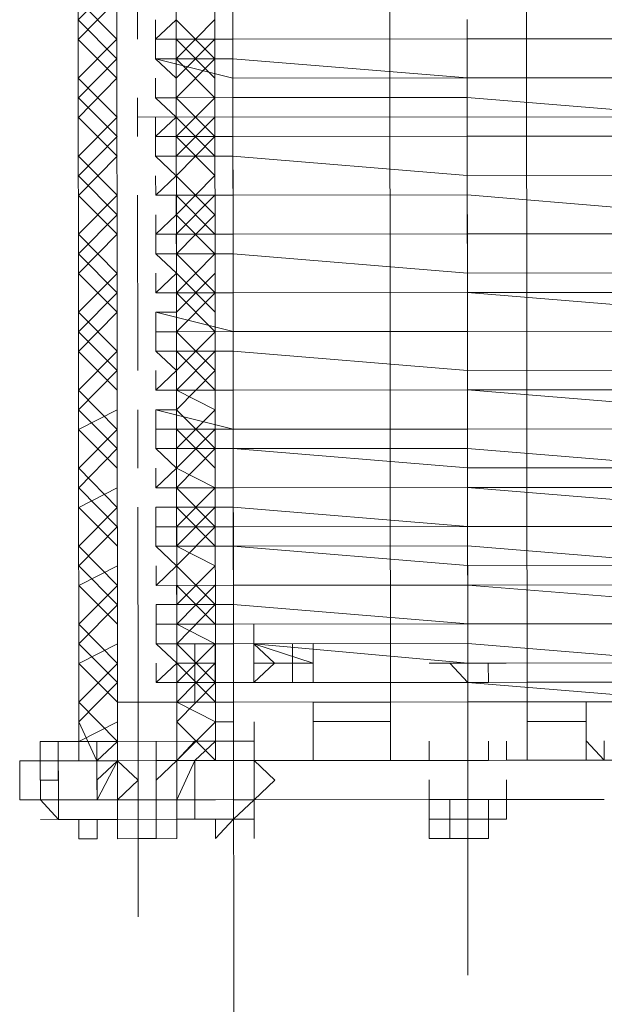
# Model space of a CAD drawing. Header units: inches. Extents: x -5850 to 5646, y 8947 to 13007.
# Tile 238 of 256: x -4098 to -4085, y 11299 to 11320. Entities that reach past the tile are written whole.
import ezdxf

# ---------------------------------------------------------------- set-up
doc = ezdxf.new("R2010")
doc.units = ezdxf.units.IN
doc.header["$MEASUREMENT"] = 0
doc.layers.add('at_Entity', color=7, linetype='Continuous')

msp = doc.modelspace()

# ---------------------------------------------------------------- linework, layer by layer
at = {"layer": 'at_Entity', "color": 7, "lineweight": 20}
for p, q in [((-4096.227, 11304.087), (-4096.252, 11331.964)), ((-4093.272, 11304.09), (-4093.297, 11331.966)), ((-4092.882, 11304.09), (-4092.907, 11331.967)), ((-4089.48, 11304.093), (-4089.505, 11331.97)), ((-4086.549, 11331.973), (-4086.525, 11304.096)), ((-4095.392, 11305.354), (-4095.415, 11331.117)), ((-4095.392, 11305.354), (-4095.415, 11331.117)), ((-4094.133, 11331.118), (-4094.11, 11305.355)), ((-4094.133, 11331.118), (-4094.11, 11305.355)), ((-4092.218, 10561.089), (-4092.903, 11328.164)), ((-4094.569, 11319.714), (-4094.569, 11320.138)), ((-4094.123, 11320.138), (-4094.569, 11319.714)), ((-4094.569, 11319.714), (-4092.896, 11319.715)), ((-4092.896, 11319.715), (-4094.569, 11319.714)), ((-4094.568, 11319.29), (-4094.569, 11319.714)), ((-4094.569, 11319.714), (-4094.122, 11319.714)), ((-4094.122, 11319.714), (-4094.122, 11319.291)), ((-4092.896, 11319.715), (-4087.821, 11319.72)), ((-4087.821, 11319.72), (-4092.896, 11319.715)), ((-4087.821, 11319.72), (-4082.747, 11319.724)), ((-4082.747, 11319.724), (-4087.821, 11319.72)), ((-4092.895, 11319.292), (-4094.568, 11319.29)), ((-4094.122, 11319.291), (-4094.568, 11319.29)), ((-4094.568, 11319.29), (-4092.895, 11318.873)), ((-4094.568, 11319.29), (-4094.122, 11318.872)), ((-4092.895, 11319.292), (-4087.82, 11318.878)), ((-4094.567, 11318.448), (-4094.568, 11318.872)), ((-4094.122, 11318.872), (-4094.121, 11318.448)), ((-4087.82, 11318.878), (-4092.895, 11318.873)), ((-4087.82, 11318.878), (-4082.746, 11318.882)), ((-4082.746, 11318.882), (-4087.82, 11318.878)), ((-4094.567, 11318.448), (-4092.894, 11318.45)), ((-4092.894, 11318.45), (-4094.567, 11318.448)), ((-4094.121, 11318.448), (-4094.567, 11318.448)), ((-4094.567, 11318.448), (-4094.121, 11318.025)), ((-4092.894, 11318.45), (-4087.82, 11318.454)), ((-4087.82, 11318.454), (-4092.894, 11318.45)), ((-4087.82, 11318.454), (-4082.745, 11318.035)), ((-4082.745, 11318.035), (-4087.82, 11318.454)), ((-4094.121, 11318.025), (-4094.567, 11317.606)), ((-4094.567, 11317.606), (-4094.567, 11318.024)), ((-4094.567, 11317.606), (-4092.894, 11317.608)), ((-4092.894, 11317.608), (-4094.567, 11317.606)), ((-4094.566, 11317.182), (-4094.567, 11317.606)), ((-4094.567, 11317.606), (-4094.121, 11317.606)), ((-4094.121, 11317.606), (-4094.12, 11317.183)), ((-4092.894, 11317.608), (-4087.819, 11317.612)), ((-4092.894, 11317.608), (-4087.819, 11317.612)), ((-4087.819, 11317.612), (-4082.745, 11317.617)), ((-4082.745, 11317.617), (-4087.819, 11317.612)), ((-4092.893, 11317.184), (-4094.566, 11317.182)), ((-4094.566, 11317.182), (-4092.893, 11317.184)), ((-4094.12, 11317.183), (-4094.566, 11317.182)), ((-4094.566, 11317.182), (-4094.12, 11316.759)), ((-4087.818, 11316.764), (-4092.893, 11317.184)), ((-4092.893, 11317.184), (-4087.818, 11316.764)), ((-4094.565, 11316.335), (-4094.566, 11316.758)), ((-4094.12, 11316.759), (-4094.565, 11316.335)), ((-4087.818, 11316.764), (-4082.744, 11316.769)), ((-4087.818, 11316.764), (-4082.744, 11316.769)), ((-4094.565, 11316.335), (-4092.893, 11316.336)), ((-4092.893, 11316.336), (-4094.565, 11316.335)), ((-4094.565, 11316.335), (-4094.119, 11316.335)), ((-4094.119, 11316.335), (-4094.119, 11315.911)), ((-4092.893, 11316.336), (-4087.818, 11316.341)), ((-4092.893, 11316.336), (-4087.818, 11316.341)), ((-4087.818, 11316.341), (-4082.743, 11315.921)), ((-4082.743, 11315.921), (-4087.818, 11316.341)), ((-4094.565, 11315.493), (-4094.565, 11315.911)), ((-4094.119, 11315.911), (-4094.565, 11315.493)), ((-4094.565, 11315.493), (-4092.892, 11315.494)), ((-4092.892, 11315.494), (-4094.565, 11315.493)), ((-4094.564, 11315.069), (-4094.565, 11315.493)), ((-4094.565, 11315.493), (-4094.119, 11315.493)), ((-4094.119, 11315.493), (-4094.118, 11315.069)), ((-4092.892, 11315.494), (-4087.817, 11315.499)), ((-4087.817, 11315.499), (-4092.892, 11315.494)), ((-4087.817, 11315.499), (-4082.743, 11315.503)), ((-4082.743, 11315.503), (-4087.817, 11315.499)), ((-4094.564, 11315.069), (-4092.891, 11315.07)), ((-4092.891, 11315.07), (-4094.564, 11315.069)), ((-4094.118, 11315.069), (-4094.564, 11315.069)), ((-4094.564, 11315.069), (-4094.118, 11314.645)), ((-4092.891, 11315.07), (-4087.817, 11314.651)), ((-4092.891, 11315.07), (-4087.817, 11314.651)), ((-4094.564, 11314.221), (-4094.564, 11314.645)), ((-4094.118, 11314.645), (-4094.564, 11314.221)), ((-4087.817, 11314.651), (-4082.742, 11314.656)), ((-4082.742, 11314.656), (-4087.817, 11314.651)), ((-4094.564, 11314.221), (-4092.891, 11314.223)), ((-4092.891, 11314.223), (-4094.564, 11314.221)), ((-4094.564, 11314.221), (-4094.117, 11314.222)), ((-4094.117, 11314.222), (-4094.117, 11313.803)), ((-4092.891, 11314.223), (-4087.816, 11314.227)), ((-4092.891, 11314.223), (-4087.816, 11314.227)), ((-4082.742, 11314.232), (-4087.816, 11314.227)), ((-4087.816, 11314.227), (-4082.741, 11313.813)), ((-4094.563, 11313.803), (-4092.89, 11313.381)), ((-4094.563, 11313.803), (-4094.563, 11313.379)), ((-4094.117, 11313.803), (-4094.563, 11313.803)), ((-4092.89, 11313.381), (-4094.563, 11313.379)), ((-4094.563, 11313.379), (-4094.117, 11313.38)), ((-4094.562, 11312.955), (-4094.563, 11313.379)), ((-4094.117, 11313.38), (-4094.116, 11312.956)), ((-4092.89, 11313.381), (-4087.815, 11313.385)), ((-4092.89, 11313.381), (-4087.815, 11313.385)), ((-4087.815, 11313.385), (-4082.741, 11313.39)), ((-4082.741, 11313.39), (-4087.815, 11313.385)), ((-4094.562, 11312.955), (-4092.89, 11312.957)), ((-4092.89, 11312.957), (-4094.562, 11312.955)), ((-4094.116, 11312.956), (-4094.562, 11312.955)), ((-4094.562, 11312.955), (-4094.116, 11312.537)), ((-4092.89, 11312.957), (-4087.815, 11312.543)), ((-4092.89, 11312.957), (-4087.815, 11312.543)), ((-4094.562, 11312.113), (-4094.562, 11312.537)), ((-4094.116, 11312.537), (-4094.562, 11312.113)), ((-4087.815, 11312.543), (-4082.74, 11312.548)), ((-4082.74, 11312.548), (-4087.815, 11312.543)), ((-4094.562, 11312.113), (-4092.889, 11312.115)), ((-4092.889, 11312.115), (-4094.562, 11312.113)), ((-4094.562, 11312.113), (-4094.116, 11312.114)), ((-4094.116, 11312.114), (-4094.115, 11311.69)), ((-4092.889, 11312.115), (-4087.814, 11312.119)), ((-4092.889, 11312.115), (-4087.814, 11312.119)), ((-4082.74, 11312.124), (-4087.814, 11312.119)), ((-4087.814, 11312.119), (-4082.739, 11311.7)), ((-4094.115, 11311.69), (-4094.561, 11311.689)), ((-4094.561, 11311.689), (-4092.888, 11311.267)), ((-4094.561, 11311.689), (-4094.561, 11311.266)), ((-4092.888, 11311.267), (-4094.561, 11311.266)), ((-4094.561, 11310.847), (-4094.561, 11311.266)), ((-4094.561, 11311.266), (-4094.115, 11311.266)), ((-4094.115, 11311.266), (-4094.114, 11310.848)), ((-4092.888, 11311.267), (-4087.814, 11311.272)), ((-4092.888, 11311.267), (-4087.814, 11311.272)), ((-4087.814, 11311.272), (-4082.739, 11311.276)), ((-4082.739, 11311.276), (-4087.814, 11311.272)), ((-4094.561, 11310.847), (-4092.888, 11310.849)), ((-4092.888, 11310.849), (-4094.561, 11310.847)), ((-4094.114, 11310.848), (-4094.561, 11310.847)), ((-4094.561, 11310.847), (-4094.114, 11310.424)), ((-4092.888, 11310.849), (-4087.813, 11310.853)), ((-4092.888, 11310.849), (-4087.813, 11310.43)), ((-4087.813, 11310.853), (-4082.738, 11310.434)), ((-4082.738, 11310.434), (-4087.813, 11310.43)), ((-4094.56, 11310), (-4094.56, 11310.424)), ((-4094.114, 11310.424), (-4094.56, 11310)), ((-4082.738, 11310.01), (-4087.812, 11310.006)), ((-4094.56, 11310), (-4092.887, 11310.001)), ((-4092.887, 11310.001), (-4094.56, 11310)), ((-4094.56, 11310), (-4094.114, 11310)), ((-4094.114, 11310), (-4094.113, 11309.576)), ((-4092.887, 11310.001), (-4087.812, 11310.006)), ((-4092.887, 11310.001), (-4087.812, 11310.006)), ((-4087.812, 11310.006), (-4082.737, 11309.587)), ((-4094.559, 11309.576), (-4092.887, 11309.578)), ((-4094.559, 11309.576), (-4094.559, 11309.152)), ((-4094.113, 11309.576), (-4094.559, 11309.576)), ((-4092.887, 11309.578), (-4087.812, 11309.158)), ((-4094.559, 11309.152), (-4092.886, 11309.154)), ((-4087.812, 11309.158), (-4092.886, 11309.154)), ((-4087.812, 11309.158), (-4082.737, 11309.163)), ((-4082.737, 11309.163), (-4087.812, 11309.158)), ((-4094.559, 11309.152), (-4094.113, 11309.153)), ((-4094.559, 11308.734), (-4094.559, 11309.152)), ((-4094.113, 11309.153), (-4094.113, 11308.734)), ((-4094.559, 11308.734), (-4092.886, 11308.735)), ((-4092.886, 11308.735), (-4094.559, 11308.734)), ((-4094.113, 11308.734), (-4094.559, 11308.734)), ((-4094.559, 11308.734), (-4094.112, 11308.311)), ((-4087.811, 11308.74), (-4092.886, 11308.735)), ((-4092.886, 11308.735), (-4087.811, 11308.316)), ((-4087.811, 11308.74), (-4082.736, 11308.321)), ((-4094.112, 11308.311), (-4094.558, 11307.886)), ((-4094.558, 11307.886), (-4094.558, 11308.31)), ((-4082.736, 11308.321), (-4087.811, 11308.316)), ((-4094.558, 11307.886), (-4092.885, 11307.888)), ((-4092.885, 11307.888), (-4094.558, 11307.886)), ((-4094.558, 11307.886), (-4094.112, 11307.887)), ((-4094.112, 11307.887), (-4094.111, 11307.469)), ((-4092.885, 11307.888), (-4087.81, 11307.892)), ((-4087.81, 11307.892), (-4092.885, 11307.888)), ((-4082.736, 11307.897), (-4087.81, 11307.892)), ((-4087.81, 11307.892), (-4082.736, 11307.479)), ((-4094.558, 11307.468), (-4092.885, 11307.47)), ((-4094.111, 11307.469), (-4094.558, 11307.468)), ((-4094.558, 11307.468), (-4094.557, 11307.044)), ((-4092.885, 11307.47), (-4087.81, 11307.05)), ((-4094.557, 11307.044), (-4092.884, 11307.046)), ((-4094.557, 11307.044), (-4094.111, 11307.045)), ((-4094.557, 11306.621), (-4094.557, 11307.044)), ((-4094.111, 11307.045), (-4094.111, 11306.621)), ((-4092.884, 11307.046), (-4087.81, 11307.05)), ((-4087.81, 11307.05), (-4082.735, 11307.055)), ((-4082.735, 11307.055), (-4087.81, 11307.05)), ((-4094.557, 11306.621), (-4092.884, 11306.622)), ((-4094.557, 11306.621), (-4093.72, 11306.621)), ((-4094.111, 11306.621), (-4094.557, 11306.621)), ((-4094.557, 11306.621), (-4094.11, 11306.197)), ((-4093.72, 11306.621), (-4093.274, 11306.622)), ((-4093.72, 11306.197), (-4093.72, 11306.621)), ((-4092.884, 11306.622), (-4093.274, 11306.622)), ((-4093.274, 11306.622), (-4093.274, 11306.198)), ((-4092.884, 11306.622), (-4087.809, 11306.627)), ((-4091.155, 11306.624), (-4092.884, 11306.622)), ((-4091.155, 11306.2), (-4092.438, 11306.622)), ((-4092.438, 11306.622), (-4087.809, 11306.203)), ((-4092.437, 11306.199), (-4092.438, 11306.622)), ((-4092.437, 11306.199), (-4092.438, 11306.622)), ((-4092.437, 11306.199), (-4092.438, 11306.622)), ((-4091.601, 11306.623), (-4091.601, 11305.781)), ((-4091.155, 11306.2), (-4091.155, 11306.624)), ((-4091.155, 11306.2), (-4091.155, 11306.624)), ((-4091.155, 11306.2), (-4091.155, 11306.624)), ((-4091.155, 11306.624), (-4091.154, 11305.782)), ((-4091.155, 11306.2), (-4091.155, 11306.624)), ((-4091.155, 11306.2), (-4091.155, 11306.624)), ((-4091.155, 11306.2), (-4091.155, 11306.624)), ((-4087.809, 11306.627), (-4082.734, 11306.207)), ((-4094.556, 11305.778), (-4094.556, 11306.197)), ((-4094.11, 11306.197), (-4094.556, 11305.778)), ((-4093.72, 11306.197), (-4093.719, 11305.355)), ((-4093.72, 11306.197), (-4093.72, 11305.779)), ((-4093.273, 11305.356), (-4093.274, 11306.198)), ((-4093.273, 11305.78), (-4093.274, 11306.198)), ((-4092.437, 11306.199), (-4091.991, 11306.199)), ((-4091.991, 11306.199), (-4092.437, 11305.78)), ((-4092.437, 11305.78), (-4092.437, 11306.199)), ((-4092.437, 11305.78), (-4092.437, 11306.199)), ((-4091.601, 11306.199), (-4091.601, 11305.781)), ((-4091.155, 11306.2), (-4091.154, 11305.782)), ((-4088.199, 11306.202), (-4087.809, 11306.203)), ((-4087.809, 11305.785), (-4088.199, 11306.202)), ((-4082.734, 11306.207), (-4087.809, 11306.203)), ((-4087.809, 11306.203), (-4087.363, 11306.203)), ((-4087.363, 11306.203), (-4087.362, 11305.785)), ((-4095.392, 11305.354), (-4095.393, 11305.778)), ((-4095.392, 11305.354), (-4095.393, 11305.778)), ((-4095.392, 11305.354), (-4095.393, 11305.778)), ((-4095.392, 11305.354), (-4095.393, 11305.778)), ((-4092.883, 11305.78), (-4094.556, 11305.778)), ((-4094.556, 11305.778), (-4093.72, 11305.779)), ((-4094.556, 11305.778), (-4094.11, 11305.779)), ((-4094.11, 11305.355), (-4094.11, 11305.779)), ((-4094.11, 11305.355), (-4094.11, 11305.779)), ((-4094.11, 11305.355), (-4094.11, 11305.779)), ((-4094.11, 11305.355), (-4094.11, 11305.779)), ((-4094.11, 11305.355), (-4094.11, 11305.779)), ((-4094.11, 11305.355), (-4094.11, 11305.779)), ((-4094.11, 11305.355), (-4094.11, 11305.779)), ((-4094.11, 11305.779), (-4094.11, 11305.355)), ((-4093.72, 11305.779), (-4093.273, 11305.78)), ((-4093.719, 11305.355), (-4093.72, 11305.779)), ((-4093.273, 11305.78), (-4093.273, 11305.356)), ((-4093.273, 11305.78), (-4092.883, 11305.78)), ((-4092.883, 11305.78), (-4087.809, 11305.785)), ((-4087.809, 11305.785), (-4092.883, 11305.78)), ((-4092.883, 11305.356), (-4092.883, 11305.78)), ((-4091.154, 11305.782), (-4092.437, 11305.78)), ((-4092.437, 11305.78), (-4091.154, 11305.782)), ((-4087.809, 11305.785), (-4086.526, 11305.786)), ((-4087.809, 11305.785), (-4082.734, 11305.365)), ((-4087.362, 11305.785), (-4087.809, 11305.785)), ((-4086.526, 11305.786), (-4082.734, 11305.789)), ((-4095.392, 11305.354), (-4094.11, 11305.355)), ((-4094.11, 11305.355), (-4095.392, 11305.354)), ((-4095.391, 11304.506), (-4095.392, 11305.354)), ((-4095.391, 11304.506), (-4095.392, 11305.354)), ((-4094.11, 11305.355), (-4092.883, 11305.356)), ((-4094.109, 11304.507), (-4094.11, 11305.355)), ((-4094.109, 11304.507), (-4094.11, 11305.355)), ((-4092.883, 11305.356), (-4087.808, 11305.361)), ((-4092.882, 11304.09), (-4092.883, 11305.356)), ((-4091.154, 11305.358), (-4089.481, 11305.359)), ((-4091.153, 11304.092), (-4091.154, 11305.358)), ((-4087.808, 11305.361), (-4082.734, 11305.365)), ((-4085.243, 11305.363), (-4086.526, 11305.362)), ((-4096.228, 11304.506), (-4096.228, 11304.929)), ((-4096.228, 11304.929), (-4096.228, 11304.506)), ((-4095.391, 11304.506), (-4095.392, 11304.93)), ((-4092.882, 11304.932), (-4093.273, 11304.932)), ((-4092.882, 11304.509), (-4092.882, 11304.932)), ((-4091.154, 11304.934), (-4089.481, 11304.935)), ((-4085.243, 11304.939), (-4086.525, 11304.938)), ((-4097.064, 11304.087), (-4097.064, 11304.505)), ((-4097.064, 11304.505), (-4096.674, 11304.505)), ((-4096.674, 11304.505), (-4096.228, 11304.506)), ((-4096.228, 11304.506), (-4096.674, 11304.505)), ((-4096.674, 11304.087), (-4096.674, 11304.505)), ((-4096.674, 11304.087), (-4096.674, 11304.505)), ((-4096.673, 11303.239), (-4096.674, 11304.505)), ((-4096.674, 11304.087), (-4096.674, 11304.505)), ((-4096.674, 11304.087), (-4096.674, 11304.505)), ((-4095.391, 11304.088), (-4095.391, 11304.506)), ((-4095.391, 11304.506), (-4095.391, 11304.088)), ((-4095.391, 11304.088), (-4095.391, 11304.506)), ((-4095.391, 11304.088), (-4095.391, 11304.506)), ((-4095.391, 11304.506), (-4095.391, 11304.088)), ((-4094.555, 11304.089), (-4094.555, 11304.507)), ((-4094.108, 11304.089), (-4094.109, 11304.507)), ((-4094.108, 11304.089), (-4094.109, 11304.507)), ((-4094.109, 11304.507), (-4094.108, 11304.089)), ((-4094.108, 11304.089), (-4094.109, 11304.507)), ((-4094.108, 11304.089), (-4094.109, 11304.507)), ((-4092.882, 11304.509), (-4093.272, 11304.508)), ((-4092.436, 11304.509), (-4092.882, 11304.509)), ((-4092.882, 11304.509), (-4092.882, 11304.09)), ((-4092.436, 11304.091), (-4092.436, 11304.509)), ((-4092.436, 11304.091), (-4092.436, 11304.509)), ((-4092.436, 11304.091), (-4092.436, 11304.509)), ((-4092.436, 11304.509), (-4092.436, 11304.091)), ((-4088.644, 11304.094), (-4088.644, 11304.512)), ((-4088.644, 11304.094), (-4088.644, 11304.512)), ((-4087.361, 11304.095), (-4087.361, 11304.513)), ((-4087.361, 11304.095), (-4087.361, 11304.513)), ((-4087.361, 11304.095), (-4087.361, 11304.513)), ((-4086.971, 11304.096), (-4086.971, 11304.514)), ((-4096.674, 11304.087), (-4097.51, 11304.086)), ((-4097.51, 11304.086), (-4097.509, 11303.239)), ((-4097.063, 11303.239), (-4097.064, 11304.087)), ((-4095.837, 11304.088), (-4096.674, 11304.087)), ((-4096.674, 11304.087), (-4096.673, 11303.663)), ((-4096.674, 11304.087), (-4096.673, 11303.239)), ((-4096.674, 11304.087), (-4096.673, 11303.239)), ((-4096.674, 11304.087), (-4096.673, 11303.239)), ((-4095.837, 11304.088), (-4096.227, 11304.087)), ((-4095.391, 11304.088), (-4095.837, 11304.088)), ((-4095.391, 11304.088), (-4095.837, 11304.088)), ((-4095.391, 11304.088), (-4095.837, 11304.088)), ((-4095.391, 11304.088), (-4094.555, 11304.089)), ((-4095.391, 11304.088), (-4095.39, 11303.24)), ((-4095.391, 11304.088), (-4095.39, 11303.24)), ((-4094.555, 11304.089), (-4094.554, 11303.241)), ((-4094.555, 11304.089), (-4094.554, 11303.241)), ((-4094.108, 11304.089), (-4094.555, 11304.089)), ((-4093.718, 11304.09), (-4094.108, 11304.089)), ((-4093.718, 11304.09), (-4094.108, 11304.089)), ((-4093.718, 11304.09), (-4094.108, 11304.089)), ((-4093.272, 11304.09), (-4093.718, 11304.09)), ((-4093.272, 11304.09), (-4093.718, 11304.09)), ((-4093.272, 11304.09), (-4088.197, 11304.094)), ((-4087.807, 11304.095), (-4092.882, 11304.09)), ((-4092.881, 11303.243), (-4092.882, 11304.09)), ((-4091.989, 11303.667), (-4092.436, 11304.091)), ((-4092.435, 11303.243), (-4092.436, 11304.091)), ((-4092.436, 11304.091), (-4092.435, 11303.243)), ((-4088.644, 11304.094), (-4091.153, 11304.092)), ((-4091.153, 11304.092), (-4089.034, 11304.094)), ((-4089.034, 11304.094), (-4089.48, 11304.093)), ((-4089.034, 11304.094), (-4086.971, 11304.096)), ((-4086.971, 11304.096), (-4089.034, 11304.094)), ((-4088.644, 11304.094), (-4087.361, 11304.095)), ((-4088.197, 11304.094), (-4084.852, 11304.097)), ((-4082.733, 11304.099), (-4087.807, 11304.095)), ((-4085.242, 11304.097), (-4087.361, 11304.095)), ((-4086.971, 11304.096), (-4087.361, 11304.095)), ((-4084.852, 11304.097), (-4086.971, 11304.096)), ((-4086.525, 11304.096), (-4086.971, 11304.096)), ((-4084.852, 11304.097), (-4082.286, 11304.1)), ((-4096.673, 11303.663), (-4097.064, 11303.663)), ((-4097.064, 11303.663), (-4096.673, 11303.663)), ((-4096.673, 11303.663), (-4096.673, 11303.239)), ((-4096.673, 11303.239), (-4096.673, 11303.663)), ((-4096.673, 11303.239), (-4096.673, 11303.663)), ((-4095.836, 11303.24), (-4095.837, 11303.664)), ((-4095.836, 11303.24), (-4095.837, 11303.664)), ((-4094.108, 11303.242), (-4094.108, 11303.665)), ((-4092.881, 11303.243), (-4092.881, 11303.667)), ((-4092.435, 11303.243), (-4091.989, 11303.667)), ((-4088.643, 11303.246), (-4088.643, 11303.67)), ((-4086.97, 11303.248), (-4086.97, 11303.672)), ((-4086.97, 11303.248), (-4086.97, 11303.672)), ((-4086.97, 11303.248), (-4086.97, 11303.672)), ((-4096.673, 11303.239), (-4097.509, 11303.239)), ((-4096.672, 11302.816), (-4097.063, 11303.239)), ((-4096.673, 11303.239), (-4095.836, 11303.24)), ((-4096.673, 11303.239), (-4096.672, 11302.816)), ((-4095.836, 11303.24), (-4094.554, 11303.241)), ((-4095.39, 11303.24), (-4095.836, 11303.24)), ((-4094.108, 11303.242), (-4095.39, 11303.24)), ((-4095.39, 11303.24), (-4095.39, 11302.817)), ((-4095.39, 11302.817), (-4095.39, 11303.24)), ((-4094.108, 11303.242), (-4094.554, 11303.241)), ((-4094.554, 11303.241), (-4094.553, 11302.817)), ((-4094.108, 11303.242), (-4094.107, 11302.818)), ((-4094.108, 11303.242), (-4093.717, 11303.242)), ((-4093.717, 11303.242), (-4094.108, 11303.242)), ((-4094.108, 11303.242), (-4094.107, 11302.818)), ((-4093.717, 11303.242), (-4093.717, 11302.818)), ((-4093.271, 11303.242), (-4093.717, 11303.242)), ((-4093.271, 11303.242), (-4088.643, 11303.246)), ((-4092.435, 11303.243), (-4092.881, 11303.243)), ((-4092.88, 11302.819), (-4092.435, 11303.243)), ((-4092.434, 11302.819), (-4092.435, 11303.243)), ((-4087.36, 11303.248), (-4088.643, 11303.246)), ((-4087.806, 11303.247), (-4088.643, 11303.246)), ((-4088.643, 11303.246), (-4087.806, 11303.247)), ((-4088.643, 11303.246), (-4088.642, 11302.404)), ((-4088.197, 11303.247), (-4088.196, 11302.823)), ((-4087.806, 11303.247), (-4086.97, 11303.248)), ((-4087.36, 11303.248), (-4087.806, 11303.247)), ((-4087.36, 11303.248), (-4087.36, 11302.824)), ((-4087.36, 11302.824), (-4087.36, 11303.248)), ((-4086.97, 11303.248), (-4087.36, 11303.248)), ((-4086.97, 11303.248), (-4087.36, 11303.248)), ((-4086.97, 11303.248), (-4084.851, 11303.25)), ((-4086.97, 11303.248), (-4086.969, 11302.824)), ((-4096.226, 11302.816), (-4096.672, 11302.816)), ((-4096.672, 11302.816), (-4096.226, 11302.816)), ((-4096.226, 11302.816), (-4095.39, 11302.817)), ((-4096.226, 11302.398), (-4096.226, 11302.816)), ((-4095.836, 11302.816), (-4095.39, 11302.817)), ((-4095.836, 11302.398), (-4095.836, 11302.816)), ((-4094.107, 11302.818), (-4095.39, 11302.817)), ((-4095.39, 11302.817), (-4095.39, 11302.398)), ((-4094.107, 11302.818), (-4093.271, 11302.819)), ((-4094.107, 11302.818), (-4094.107, 11302.4)), ((-4093.717, 11302.818), (-4093.271, 11302.819)), ((-4093.271, 11302.819), (-4093.27, 11302.4)), ((-4093.271, 11302.819), (-4092.88, 11302.819)), ((-4093.27, 11302.4), (-4092.88, 11302.819)), ((-4092.88, 11302.819), (-4092.434, 11302.819)), ((-4087.36, 11302.824), (-4088.642, 11302.823)), ((-4088.196, 11302.405), (-4088.196, 11302.823)), ((-4087.359, 11302.406), (-4087.36, 11302.824)), ((-4086.969, 11302.824), (-4087.36, 11302.824)), ((-4087.36, 11302.824), (-4087.359, 11302.406)), ((-4096.226, 11302.398), (-4095.836, 11302.398)), ((-4094.107, 11302.4), (-4095.39, 11302.398)), ((-4095.39, 11302.398), (-4094.943, 11302.399)), ((-4094.553, 11302.399), (-4095.39, 11302.398)), ((-4094.943, 11302.399), (-4094.553, 11302.399)), ((-4087.359, 11302.406), (-4088.642, 11302.404)), ((-4088.196, 11302.405), (-4087.806, 11302.405)), ((-4087.806, 11302.405), (-4087.359, 11302.406)), ((-4087.359, 11302.406), (-4087.806, 11302.405))]:
    msp.add_line(p, q, dxfattribs=at)
at = {"layer": 'at_Entity', "color": 3, "lineweight": 20}
for p, q in [((-4094.959, 11319.714), (-4094.962, 11323.517)), ((-4096.242, 11320.136), (-4095.406, 11320.979)), ((-4096.242, 11320.56), (-4095.405, 11319.713)), ((-4096.241, 11319.712), (-4095.406, 11320.561)), ((-4096.242, 11320.136), (-4095.405, 11319.289)), ((-4094.123, 11320.138), (-4093.286, 11319.291)), ((-4094.122, 11319.291), (-4093.286, 11320.139)), ((-4087.821, 11319.72), (-4087.821, 11320.144)), ((-4087.821, 11320.144), (-4087.821, 11319.72)), ((-4096.241, 11318.87), (-4095.405, 11319.713)), ((-4096.241, 11319.712), (-4095.404, 11318.871)), ((-4094.122, 11318.872), (-4093.286, 11319.715)), ((-4094.122, 11319.714), (-4093.285, 11318.873)), ((-4087.82, 11318.454), (-4087.821, 11319.72)), ((-4096.24, 11318.447), (-4095.405, 11319.289)), ((-4094.122, 11319.291), (-4093.285, 11318.449)), ((-4094.121, 11318.448), (-4093.286, 11319.291)), ((-4087.82, 11318.878), (-4087.821, 11319.296)), ((-4087.821, 11319.296), (-4087.82, 11318.454)), ((-4087.82, 11318.878), (-4087.821, 11319.296)), ((-4096.241, 11318.87), (-4095.403, 11318.024)), ((-4096.24, 11318.023), (-4095.404, 11318.871)), ((-4096.24, 11318.447), (-4095.403, 11317.605)), ((-4094.957, 11317.606), (-4094.958, 11318.448)), ((-4094.121, 11317.606), (-4093.285, 11318.449)), ((-4094.121, 11318.448), (-4093.284, 11317.607)), ((-4087.82, 11318.454), (-4087.819, 11317.612)), ((-4096.24, 11318.023), (-4095.403, 11317.182)), ((-4096.239, 11317.181), (-4095.403, 11318.024)), ((-4080.626, 11318.037), (-4094.957, 11318.024)), ((-4094.121, 11318.025), (-4093.284, 11317.183)), ((-4094.12, 11317.183), (-4093.284, 11318.025)), ((-4087.819, 11317.612), (-4087.82, 11318.03)), ((-4096.239, 11316.757), (-4095.403, 11317.605)), ((-4094.121, 11317.606), (-4093.283, 11316.76)), ((-4094.12, 11316.759), (-4093.284, 11317.607)), ((-4087.819, 11317.612), (-4087.818, 11316.764)), ((-4096.239, 11317.181), (-4095.402, 11316.334)), ((-4096.238, 11316.333), (-4095.403, 11317.182)), ((-4087.818, 11316.764), (-4087.819, 11317.188)), ((-4087.819, 11317.188), (-4087.815, 11313.385)), ((-4096.239, 11316.757), (-4095.402, 11315.91)), ((-4094.12, 11316.759), (-4093.283, 11315.912)), ((-4094.119, 11315.911), (-4093.283, 11316.76)), ((-4087.818, 11316.764), (-4087.818, 11316.341)), ((-4096.238, 11315.491), (-4095.402, 11316.334)), ((-4096.238, 11316.333), (-4095.401, 11315.492)), ((-4094.952, 11312.537), (-4094.956, 11316.334)), ((-4094.119, 11315.493), (-4093.283, 11316.336)), ((-4094.119, 11316.335), (-4093.282, 11315.494)), ((-4087.817, 11315.499), (-4087.818, 11316.341)), ((-4096.237, 11315.067), (-4095.402, 11315.91)), ((-4094.119, 11315.911), (-4093.282, 11315.07)), ((-4094.118, 11315.069), (-4093.283, 11315.912)), ((-4087.817, 11315.499), (-4087.818, 11315.917)), ((-4096.238, 11315.491), (-4095.4, 11314.644)), ((-4096.237, 11314.643), (-4095.401, 11315.492)), ((-4087.817, 11315.499), (-4087.817, 11314.651)), ((-4087.817, 11315.499), (-4087.817, 11315.075)), ((-4096.237, 11315.067), (-4095.4, 11314.22)), ((-4094.118, 11315.069), (-4093.281, 11314.222)), ((-4094.117, 11314.222), (-4093.282, 11315.07)), ((-4087.817, 11314.651), (-4087.817, 11315.075)), ((-4087.817, 11315.075), (-4087.817, 11314.651)), ((-4096.237, 11314.643), (-4095.4, 11313.802)), ((-4096.236, 11313.801), (-4095.4, 11314.644)), ((-4094.118, 11314.645), (-4093.281, 11313.804)), ((-4094.117, 11313.803), (-4093.281, 11314.646)), ((-4087.817, 11314.651), (-4087.816, 11314.227)), ((-4087.816, 11314.227), (-4087.817, 11314.651)), ((-4096.236, 11313.378), (-4095.4, 11314.22)), ((-4094.117, 11314.222), (-4093.28, 11313.38)), ((-4094.117, 11313.38), (-4093.281, 11314.222)), ((-4087.816, 11314.227), (-4087.815, 11313.385)), ((-4096.236, 11313.801), (-4095.399, 11312.955)), ((-4096.235, 11312.954), (-4095.4, 11313.802)), ((-4087.815, 11313.385), (-4087.816, 11313.809)), ((-4096.236, 11313.378), (-4095.399, 11312.536)), ((-4094.117, 11313.38), (-4093.28, 11312.538)), ((-4094.116, 11312.537), (-4093.28, 11313.38)), ((-4087.815, 11313.385), (-4087.815, 11312.961)), ((-4096.235, 11312.112), (-4095.399, 11312.955)), ((-4096.235, 11312.954), (-4095.398, 11312.113)), ((-4094.116, 11312.956), (-4093.279, 11312.114)), ((-4094.116, 11312.114), (-4093.28, 11312.956)), ((-4087.815, 11312.543), (-4087.815, 11312.961)), ((-4087.815, 11312.961), (-4087.815, 11312.543)), ((-4096.234, 11311.688), (-4095.399, 11312.536)), ((-4094.115, 11311.69), (-4093.28, 11312.538)), ((-4087.815, 11312.543), (-4087.814, 11312.119)), ((-4087.814, 11312.119), (-4087.815, 11312.543)), ((-4087.815, 11312.543), (-4087.814, 11311.272)), ((-4096.235, 11312.112), (-4095.397, 11311.265)), ((-4094.116, 11312.114), (-4093.279, 11311.691)), ((-4087.814, 11312.119), (-4087.814, 11311.272)), ((-4096.234, 11311.264), (-4095.398, 11311.689)), ((-4096.234, 11311.688), (-4095.397, 11310.847)), ((-4094.951, 11310.423), (-4094.952, 11311.689)), ((-4094.115, 11311.69), (-4093.278, 11310.849)), ((-4094.114, 11310.848), (-4093.279, 11311.691)), ((-4087.814, 11311.272), (-4087.814, 11311.696)), ((-4096.234, 11311.264), (-4095.397, 11310.423)), ((-4096.233, 11310.422), (-4095.397, 11311.265)), ((-4094.115, 11311.266), (-4093.278, 11310.425)), ((-4094.114, 11310.424), (-4093.278, 11311.267)), ((-4087.814, 11311.272), (-4087.813, 11310.853)), ((-4087.813, 11310.43), (-4087.814, 11311.272)), ((-4087.813, 11310.853), (-4087.814, 11311.272)), ((-4096.233, 11309.998), (-4095.397, 11310.847)), ((-4094.114, 11310), (-4093.278, 11310.849)), ((-4096.233, 11310.422), (-4095.396, 11309.575)), ((-4094.114, 11310.424), (-4093.277, 11310.001)), ((-4087.813, 11310.43), (-4087.812, 11310.006)), ((-4087.813, 11310.43), (-4087.809, 11306.203)), ((-4087.812, 11310.006), (-4087.813, 11310.43)), ((-4096.233, 11309.998), (-4095.396, 11309.151)), ((-4096.232, 11309.575), (-4095.396, 11309.999)), ((-4094.114, 11310), (-4093.277, 11309.153)), ((-4094.113, 11309.153), (-4093.277, 11310.001)), ((-4087.812, 11310.006), (-4087.812, 11309.158)), ((-4087.812, 11309.158), (-4087.812, 11309.582)), ((-4096.232, 11308.732), (-4095.396, 11309.575)), ((-4096.232, 11309.575), (-4095.395, 11308.733)), ((-4094.946, 11305.354), (-4094.95, 11309.576)), ((-4094.113, 11308.734), (-4093.277, 11309.577)), ((-4094.113, 11309.576), (-4093.276, 11308.735)), ((-4094.112, 11308.311), (-4093.277, 11309.153)), ((-4087.812, 11309.158), (-4087.811, 11308.74)), ((-4096.231, 11308.309), (-4095.396, 11309.151)), ((-4096.232, 11308.732), (-4095.394, 11307.886)), ((-4094.113, 11308.734), (-4093.276, 11308.311)), ((-4087.811, 11308.74), (-4087.811, 11308.316)), ((-4096.231, 11307.885), (-4095.395, 11308.309)), ((-4096.231, 11308.309), (-4095.394, 11307.467)), ((-4094.112, 11308.311), (-4093.275, 11307.469)), ((-4094.111, 11307.469), (-4093.276, 11308.311)), ((-4087.81, 11307.892), (-4087.811, 11308.316)), ((-4087.811, 11308.316), (-4087.81, 11307.892)), ((-4096.231, 11307.885), (-4095.394, 11307.044)), ((-4096.23, 11307.043), (-4095.394, 11307.886)), ((-4094.112, 11307.887), (-4093.275, 11307.045)), ((-4094.111, 11307.045), (-4093.275, 11307.888)), ((-4087.81, 11307.892), (-4087.81, 11307.05)), ((-4096.23, 11306.619), (-4095.394, 11307.467)), ((-4094.111, 11306.621), (-4093.275, 11307.469)), ((-4087.81, 11307.05), (-4087.81, 11307.474)), ((-4096.23, 11307.043), (-4095.393, 11306.196)), ((-4094.111, 11307.045), (-4093.274, 11306.622)), ((-4092.438, 11306.622), (-4092.438, 11307.046)), ((-4087.81, 11307.05), (-4087.809, 11306.627)), ((-4087.809, 11306.627), (-4087.81, 11307.05)), ((-4096.23, 11306.619), (-4095.393, 11305.778)), ((-4096.229, 11306.195), (-4095.393, 11306.62)), ((-4094.111, 11306.621), (-4093.273, 11305.78)), ((-4094.11, 11305.779), (-4093.274, 11306.622)), ((-4093.72, 11306.621), (-4093.72, 11305.779)), ((-4092.438, 11306.622), (-4092.437, 11305.78)), ((-4092.437, 11306.199), (-4092.438, 11306.622)), ((-4092.438, 11306.622), (-4091.991, 11306.199)), ((-4092.437, 11306.199), (-4092.438, 11306.622)), ((-4092.437, 11305.78), (-4092.438, 11306.622)), ((-4092.437, 11306.199), (-4092.438, 11306.622)), ((-4091.155, 11306.624), (-4091.154, 11305.782)), ((-4087.809, 11306.627), (-4087.809, 11306.203)), ((-4087.809, 11306.203), (-4087.809, 11306.627)), ((-4087.809, 11306.203), (-4087.809, 11306.627)), ((-4096.229, 11305.353), (-4095.393, 11306.196)), ((-4096.229, 11306.195), (-4095.392, 11305.354)), ((-4094.11, 11305.355), (-4093.274, 11306.198)), ((-4094.11, 11306.197), (-4093.274, 11306.198)), ((-4094.11, 11306.197), (-4093.273, 11305.356)), ((-4092.437, 11306.199), (-4091.155, 11306.2)), ((-4092.437, 11305.78), (-4092.437, 11306.199)), ((-4088.645, 11306.202), (-4086.973, 11306.203)), ((-4087.809, 11305.785), (-4087.809, 11306.203)), ((-4087.809, 11306.203), (-4087.809, 11305.785)), ((-4096.228, 11304.929), (-4095.393, 11305.778)), ((-4094.11, 11305.355), (-4094.11, 11305.779)), ((-4094.109, 11304.931), (-4093.273, 11305.78)), ((-4093.72, 11305.779), (-4093.719, 11305.355)), ((-4087.809, 11305.785), (-4087.808, 11305.361)), ((-4087.808, 11305.361), (-4087.809, 11305.785)), ((-4087.809, 11305.785), (-4087.808, 11305.361)), ((-4096.229, 11305.353), (-4095.391, 11304.506)), ((-4095.392, 11305.354), (-4095.391, 11304.088)), ((-4094.945, 11304.088), (-4094.946, 11305.354)), ((-4094.11, 11305.355), (-4094.109, 11304.507)), ((-4094.11, 11305.355), (-4093.273, 11304.932)), ((-4087.808, 11305.361), (-4087.808, 11304.937)), ((-4087.808, 11305.361), (-4087.807, 11304.513)), ((-4087.808, 11304.937), (-4087.808, 11305.361)), ((-4087.808, 11304.937), (-4087.808, 11305.361)), ((-4087.808, 11304.937), (-4087.808, 11305.361)), ((-4085.243, 11305.363), (-4085.242, 11304.515)), ((-4096.228, 11304.506), (-4095.392, 11304.93)), ((-4096.228, 11304.929), (-4095.837, 11304.088)), ((-4094.109, 11304.931), (-4093.272, 11304.09)), ((-4094.108, 11304.089), (-4093.273, 11304.932)), ((-4092.434, 11302.401), (-4092.436, 11304.933)), ((-4087.807, 11304.513), (-4087.808, 11304.937)), ((-4087.807, 11304.513), (-4087.808, 11304.937)), ((-4087.807, 11304.513), (-4087.808, 11304.937)), ((-4097.064, 11304.505), (-4092.436, 11304.509)), ((-4096.674, 11304.505), (-4095.391, 11304.506)), ((-4096.674, 11304.087), (-4096.674, 11304.505)), ((-4096.674, 11304.505), (-4096.673, 11303.239)), ((-4096.228, 11304.506), (-4096.227, 11304.087)), ((-4095.837, 11304.088), (-4095.838, 11304.506)), ((-4095.837, 11304.088), (-4095.391, 11304.506)), ((-4095.391, 11304.506), (-4095.391, 11304.088)), ((-4094.108, 11304.089), (-4094.109, 11304.507)), ((-4094.109, 11304.507), (-4094.108, 11304.089)), ((-4093.718, 11304.508), (-4094.108, 11304.089)), ((-4092.436, 11304.509), (-4093.718, 11304.508)), ((-4093.718, 11304.09), (-4093.272, 11304.508)), ((-4092.434, 11302.819), (-4092.436, 11304.509)), ((-4087.807, 11304.513), (-4087.807, 11304.095)), ((-4085.242, 11304.515), (-4084.852, 11304.097)), ((-4085.242, 11304.097), (-4085.242, 11304.515)), ((-4084.852, 11304.097), (-4084.852, 11304.516)), ((-4097.063, 11303.239), (-4097.064, 11304.087)), ((-4097.064, 11304.087), (-4096.674, 11304.087)), ((-4095.836, 11303.24), (-4095.837, 11304.088)), ((-4095.837, 11303.664), (-4095.837, 11304.088)), ((-4095.837, 11303.664), (-4095.391, 11304.088)), ((-4095.391, 11304.088), (-4095.837, 11304.088)), ((-4095.391, 11304.088), (-4095.836, 11303.24)), ((-4095.391, 11304.088), (-4094.945, 11303.665)), ((-4094.942, 11300.709), (-4094.945, 11304.088)), ((-4094.554, 11303.665), (-4094.108, 11304.089)), ((-4094.108, 11303.242), (-4093.718, 11304.09)), ((-4093.718, 11304.09), (-4094.108, 11303.242)), ((-4093.718, 11304.09), (-4094.108, 11304.089)), ((-4094.108, 11304.089), (-4094.108, 11303.242)), ((-4093.717, 11303.242), (-4093.718, 11304.09)), ((-4087.807, 11303.671), (-4087.807, 11304.095)), ((-4087.807, 11304.095), (-4087.807, 11303.671)), ((-4087.807, 11303.671), (-4087.807, 11304.095)), ((-4095.39, 11303.24), (-4095.391, 11303.664)), ((-4094.945, 11303.665), (-4095.39, 11303.24)), ((-4093.717, 11303.242), (-4093.718, 11303.666)), ((-4087.806, 11303.247), (-4087.807, 11303.671)), ((-4087.807, 11303.671), (-4087.806, 11303.247)), ((-4096.673, 11303.239), (-4097.063, 11303.239)), ((-4096.672, 11302.816), (-4096.673, 11303.239)), ((-4095.39, 11303.24), (-4095.39, 11302.817)), ((-4094.108, 11303.242), (-4093.717, 11303.242)), ((-4093.717, 11303.242), (-4093.717, 11302.818)), ((-4087.806, 11303.247), (-4087.803, 11299.444)), ((-4087.806, 11303.247), (-4087.806, 11302.405)), ((-4087.806, 11302.405), (-4087.806, 11303.247)), ((-4097.063, 11302.815), (-4092.434, 11302.819)), ((-4096.226, 11302.816), (-4096.672, 11302.816)), ((-4095.39, 11302.817), (-4096.226, 11302.816)), ((-4094.943, 11302.399), (-4094.944, 11302.817)), ((-4094.553, 11302.399), (-4094.553, 11302.817)), ((-4093.717, 11302.818), (-4093.271, 11302.819)), ((-4093.271, 11302.819), (-4092.434, 11302.819)), ((-4088.196, 11302.405), (-4088.196, 11302.823)), ((-4087.806, 11302.405), (-4087.806, 11302.823)), ((-4087.359, 11302.406), (-4087.36, 11302.824))]:
    msp.add_line(p, q, dxfattribs=at)

doc.saveas('drawing.dxf')
